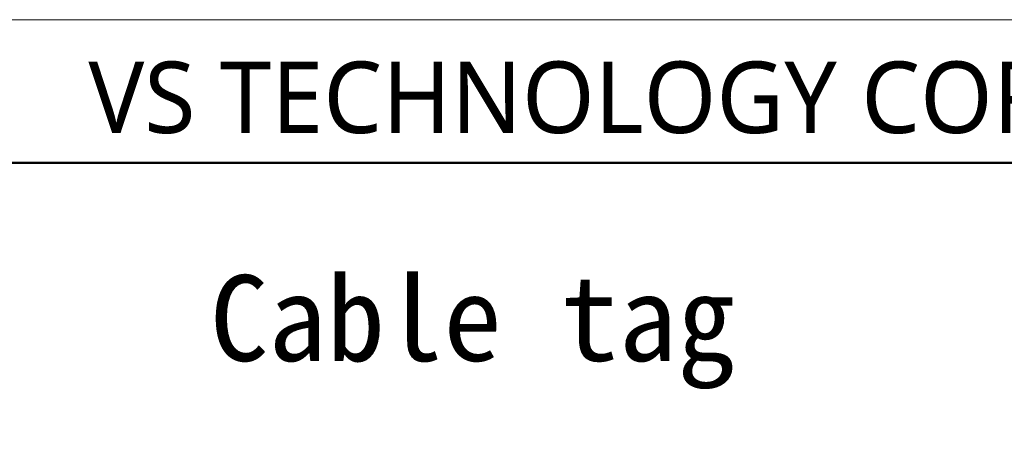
# Model space of a CAD drawing. Header units: millimetres. Extents: x -201 to 202, y 143 to 428.
# Tile 8 of 9: x 142 to 176, y 413 to 428. Entities that reach past the tile are written whole.
import ezdxf

# ---------------------------------------------------------------- set-up
doc = ezdxf.new("R2010")
doc.units = ezdxf.units.MM
doc.header["$LTSCALE"] = 0.25
doc.linetypes.add('HIDDEN', pattern=[9.525, 6.35, -3.175])
doc.layers.add('EMPTY LINE', color=252, linetype='Continuous', lineweight=0, plot=False)
doc.layers.add('FORM', color=7, linetype='Continuous')
doc.layers.add('TXT1', color=5, linetype='Continuous', lineweight=15)
doc.styles.add('VS Standard', font='msgothic.ttc', dxfattribs={"height": 3})
doc.styles.add('VST_ﾒｲﾘｵ', font='txt', dxfattribs={"height": 2.5})

msp = doc.modelspace()

# ---------------------------------------------------------------- linework, layer by layer
at = {"layer": 'EMPTY LINE'}
msp.add_line((201.5, 427.75), (-201.5, 427.75), dxfattribs=at)
at = {"layer": 'FORM', "linetype": 'HIDDEN'}
msp.add_lwpolyline([(-196.5, 422.75), (196.5, 422.75), (196.5, 147.75), (-196.5, 147.75)], close=True, dxfattribs=at)
at = {"layer": 'FORM'}
for points in [[(-196.5, 422.75), (-196.5, 147.75), (-78.5, 147.75), (-78.5, 159.75), (16.5, 159.75), (16.5, 177.25), (196.5, 177.25), (196.5, 422.75), (-196.5, 422.75)], [(196.478, 422.716), (119.391, 422.716), (119.391, 381.809), (196.478, 381.809)]]:
    msp.add_lwpolyline(points, close=True, dxfattribs=at)

# ---------------------------------------------------------------- texts
at = {"layer": 'FORM', "insert": (194.5, 423.75), "char_height": 2.5, "attachment_point": 9, "style": 'VST_ﾒｲﾘｵ'}
msp.add_mtext('{\\fMeiryo|b0|i0|c128|p50;VS TECHNOLOGY CORPORATION}', dxfattribs=at)
at = {"layer": 'TXT1', "insert": (148.56, 418.816), "char_height": 3, "width": 22.72029, "attachment_point": 1, "style": 'VS Standard'}
msp.add_mtext('Cable tag ', dxfattribs=at)

doc.saveas('drawing.dxf')
